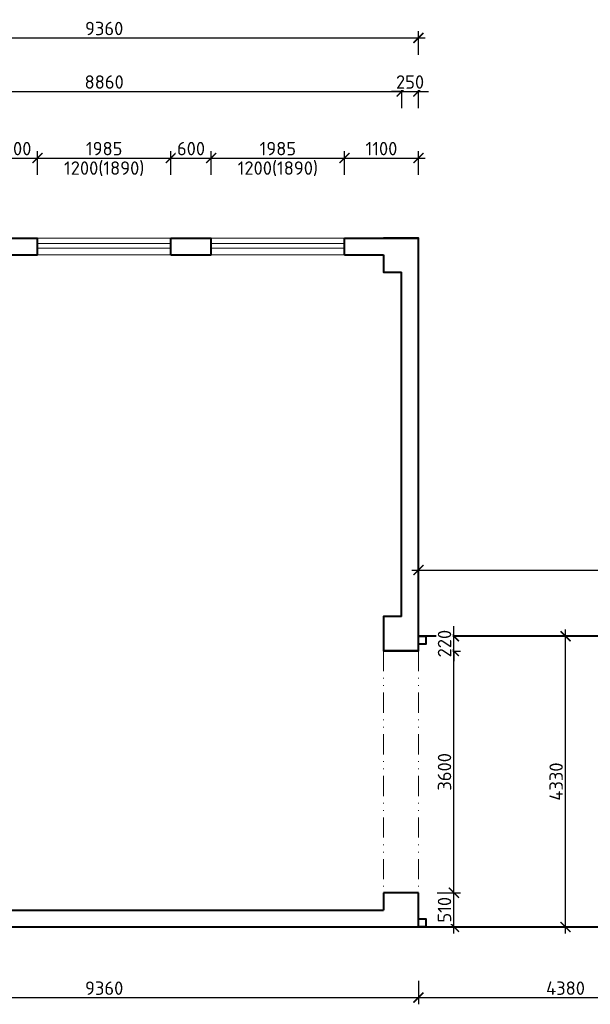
# Model space of a CAD drawing. Header units: metres. Extents: x -115250 to 1551995, y -140807 to 374743.
# Tile 55 of 205: x 36399 to 44896, y 85067 to 99732. Entities that reach past the tile are written whole.
import ezdxf

# ---------------------------------------------------------------- set-up
doc = ezdxf.new("R2010")
doc.units = ezdxf.units.M
doc.header["$LTSCALE"] = 100
doc.header["$PDMODE"] = 3
doc.header["$PDSIZE"] = 150
doc.linetypes.add('0103aDVOJČERCHOVANÁ', pattern=[6.2, 3, -1, 0.1, -1, 0.1, -1])
doc.layers.get('Defpoints').update_dxf_attribs({"lineweight": 9})
for name, color, linetype, lineweight in [('010-kota', 3, 'Continuous', 9), ('910-okno', 7, 'Continuous', 15), ('910-tenka', 4, 'Continuous', 15), ('910-tenka nad', 4, '0103aDVOJČERCHOVANÁ', 15), ('910-tlusta', 6, 'Continuous', 40)]:
    doc.layers.add(name, color=color, linetype=linetype, lineweight=lineweight)
doc.styles.add('ISOCPEUR', font='isocpeur.ttf')
doc.dimstyles.new('TSUNAMI_100', dxfattribs={"dimscale": 100, "dimtxt": 2, "dimasz": 1.5, "dimexe": 1, "dimexo": 2, "dimgap": 0.4, "dimtad": 1, "dimdec": 0, "dimrnd": 5, "dimzin": 0, "dimtxsty": 'ISOCPEUR', "dimblk1": 'ARCHTICK', "dimblk2": 'ARCHTICK', "dimsah": 1, "dimcen": 0.09, "dimdle": 1, "dimclrd": 256, "dimclre": 256, "dimclrt": 256, "dimadec": 0, "dimazin": 0, "dimtfac": 1, "dimtdec": 0, "dimtix": 1, "dimtmove": 1, "dimatfit": 3, "dimfxlon": 1, "dimtfill": 1, "dimtolj": 1, "dimtzin": 0, "dimarcsym": 0})

# ---------------------------------------------------------------- blocks, each defined once
blk = doc.blocks.new('_ARCHTICK')
at = {"color": 0, "linetype": 'ByBlock', "const_width": 0.15}
blk.add_lwpolyline([(-0.5, -0.5), (0.5, 0.5)], dxfattribs=at)
blk = doc.blocks.new('*D504')
at = {"layer": '010-kota', "lineweight": -2, "transparency": 16777216}
for p, q in [((32977, 85417), (32977, 85067)), ((42337, 85417), (42337, 85067)), ((32877, 85167), (42437, 85167))]:
    blk.add_line(p, q, dxfattribs=at)
at = {"layer": 'Defpoints', "color": 0, "transparency": 16777216}
for p in [(32977, 86219), (42337, 86219), (42337, 85167)]:
    blk.add_point(p, dxfattribs=at)
at = {"layer": '010-kota', "lineweight": -2, "transparency": 16777216, "xscale": 150, "yscale": 150, "zscale": 150, "rotation": 180}
blk.add_blockref('_ARCHTICK', (32977, 85167), dxfattribs=at)
at = {"layer": '010-kota', "lineweight": -2, "transparency": 16777216, "xscale": 150, "yscale": 150, "zscale": 150}
blk.add_blockref('_ARCHTICK', (42337, 85167), dxfattribs=at)
at = {"layer": '010-kota', "transparency": 16777216, "insert": (37657, 85307), "char_height": 200, "attachment_point": 5, "style": 'ISOCPEUR', "bg_fill": 3, "box_fill_scale": 1.1, "bg_fill_color": 256, "bg_fill_true_color": 13158600, "bg_fill_transparency": 0}
blk.add_mtext('\\A1;9360', dxfattribs=at)
blk = doc.blocks.new('*D505')
at = {"layer": '010-kota', "lineweight": -2, "transparency": 16777216}
for p, q in [((42337, 85417), (42337, 85067)), ((46717, 85417), (46717, 85067)), ((42237, 85167), (46817, 85167))]:
    blk.add_line(p, q, dxfattribs=at)
at = {"layer": 'Defpoints', "color": 0, "transparency": 16777216}
for p in [(42337, 86219), (46717, 86219), (46717, 85167)]:
    blk.add_point(p, dxfattribs=at)
at = {"layer": '010-kota', "lineweight": -2, "transparency": 16777216, "xscale": 150, "yscale": 150, "zscale": 150, "rotation": 180}
blk.add_blockref('_ARCHTICK', (42337, 85167), dxfattribs=at)
at = {"layer": '010-kota', "lineweight": -2, "transparency": 16777216, "xscale": 150, "yscale": 150, "zscale": 150}
blk.add_blockref('_ARCHTICK', (46717, 85167), dxfattribs=at)
at = {"layer": '010-kota', "transparency": 16777216, "insert": (44527, 85307), "char_height": 200, "attachment_point": 5, "style": 'ISOCPEUR', "bg_fill": 3, "box_fill_scale": 1.1, "bg_fill_color": 256, "bg_fill_true_color": 13158600, "bg_fill_transparency": 0}
blk.add_mtext('\\A1;4380', dxfattribs=at)
blk = doc.blocks.new('*D506')
at = {"layer": '010-kota', "lineweight": -2, "transparency": 16777216}
for p, q in [((42865, 86121), (42865, 86829)), ((42615, 86729), (42965, 86729)), ((42615, 86221), (42965, 86221))]:
    blk.add_line(p, q, dxfattribs=at)
at = {"layer": 'Defpoints', "color": 0, "transparency": 16777216}
for p in [(42337, 86729), (42337, 86221)]:
    blk.add_point(p, dxfattribs=at)
at = {"layer": '010-kota', "lineweight": -2, "transparency": 16777216, "xscale": 150, "yscale": 150, "zscale": 150}
for p, rotation in [((42865, 86729), 90), ((42865, 86221), 270)]:
    blk.add_blockref('_ARCHTICK', p, dxfattribs=dict(at, rotation=rotation))
at = {"layer": '010-kota', "transparency": 16777216, "insert": (42725, 86475), "char_height": 200, "attachment_point": 5, "rotation": 90, "style": 'ISOCPEUR', "bg_fill": 3, "box_fill_scale": 1.1, "bg_fill_color": 256, "bg_fill_true_color": 13158600, "bg_fill_transparency": 0}
blk.add_mtext('\\A1;510', dxfattribs=at)
at = {"layer": 'Defpoints', "color": 0, "transparency": 16777216}
blk.add_point((42865, 86729), dxfattribs=at)
blk = doc.blocks.new('*D507')
at = {"layer": '010-kota', "lineweight": -2, "transparency": 16777216}
for p, q in [((42865, 86629), (42865, 90429)), ((42615, 90329), (42965, 90329)), ((42615, 86729), (42965, 86729))]:
    blk.add_line(p, q, dxfattribs=at)
at = {"layer": 'Defpoints', "color": 0, "transparency": 16777216}
for p in [(42337, 90329), (42865, 90329), (42337, 86729)]:
    blk.add_point(p, dxfattribs=at)
at = {"layer": '010-kota', "lineweight": -2, "transparency": 16777216, "xscale": 150, "yscale": 150, "zscale": 150}
for p, rotation in [((42865, 90329), 90), ((42865, 86729), 270)]:
    blk.add_blockref('_ARCHTICK', p, dxfattribs=dict(at, rotation=rotation))
at = {"layer": '010-kota', "transparency": 16777216, "insert": (42725, 88529), "char_height": 200, "attachment_point": 5, "rotation": 90, "style": 'ISOCPEUR', "bg_fill": 3, "box_fill_scale": 1.1, "bg_fill_color": 256, "bg_fill_true_color": 13158600, "bg_fill_transparency": 0}
blk.add_mtext('\\A1;3600', dxfattribs=at)
blk = doc.blocks.new('*D508')
at = {"layer": '010-kota', "lineweight": -2, "transparency": 16777216}
for p, q in [((42865, 90549), (42865, 90699)), ((42865, 90549), (42765, 90549)), ((42865, 90329), (42865, 90549)), ((42865, 90329), (42765, 90329)), ((42865, 90329), (42865, 90179))]:
    blk.add_line(p, q, dxfattribs=at)
at = {"layer": '010-kota', "lineweight": -2, "transparency": 16777216, "xscale": 150, "yscale": 150, "zscale": 150}
for p, rotation in [((42865, 90549), 270), ((42865, 90329), 90)]:
    blk.add_blockref('_ARCHTICK', p, dxfattribs=dict(at, rotation=rotation))
at = {"layer": '010-kota', "transparency": 16777216, "insert": (42725, 90439), "char_height": 200, "attachment_point": 5, "rotation": 90, "style": 'ISOCPEUR', "bg_fill": 3, "box_fill_scale": 1.1, "bg_fill_color": 256, "bg_fill_true_color": 13158600, "bg_fill_transparency": 0}
blk.add_mtext('\\A1;220', dxfattribs=at)
at = {"layer": 'Defpoints', "color": 0, "transparency": 16777216}
for p in [(42865, 90549), (42865, 90549), (42865, 90329)]:
    blk.add_point(p, dxfattribs=at)
blk = doc.blocks.new('*D509')
at = {"layer": '010-kota', "lineweight": -2, "transparency": 16777216}
for p, q in [((44527, 86119), (44527, 90649)), ((44277, 90549), (44627, 90549)), ((44277, 86219), (44627, 86219))]:
    blk.add_line(p, q, dxfattribs=at)
at = {"layer": 'Defpoints', "color": 0, "transparency": 16777216}
for p in [(42865, 90549), (44527, 90549), (42865, 86219)]:
    blk.add_point(p, dxfattribs=at)
at = {"layer": '010-kota', "lineweight": -2, "transparency": 16777216, "xscale": 150, "yscale": 150, "zscale": 150}
for p, rotation in [((44527, 90549), 90), ((44527, 86219), 270)]:
    blk.add_blockref('_ARCHTICK', p, dxfattribs=dict(at, rotation=rotation))
at = {"layer": '010-kota', "transparency": 16777216, "insert": (44387, 88384), "char_height": 200, "attachment_point": 5, "rotation": 90, "style": 'ISOCPEUR', "bg_fill": 3, "box_fill_scale": 1.1, "bg_fill_color": 256, "bg_fill_true_color": 13158600, "bg_fill_transparency": 0}
blk.add_mtext('\\A1;4330', dxfattribs=at)
blk = doc.blocks.new('*D511')
at = {"layer": '010-kota', "lineweight": -2, "transparency": 16777216}
for p, q in [((33227, 98414), (33227, 98764)), ((42087, 98414), (42087, 98764)), ((33127, 98664), (42187, 98664))]:
    blk.add_line(p, q, dxfattribs=at)
at = {"layer": 'Defpoints', "color": 0, "transparency": 16777216}
for p in [(42087, 98664), (33227, 95969), (42087, 95969)]:
    blk.add_point(p, dxfattribs=at)
at = {"layer": '010-kota', "lineweight": -2, "transparency": 16777216, "xscale": 150, "yscale": 150, "zscale": 150, "rotation": 180}
blk.add_blockref('_ARCHTICK', (33227, 98664), dxfattribs=at)
at = {"layer": '010-kota', "lineweight": -2, "transparency": 16777216, "xscale": 150, "yscale": 150, "zscale": 150}
blk.add_blockref('_ARCHTICK', (42087, 98664), dxfattribs=at)
at = {"layer": '010-kota', "transparency": 16777216, "insert": (37657, 98804), "char_height": 200, "attachment_point": 5, "style": 'ISOCPEUR', "bg_fill": 3, "box_fill_scale": 1.1, "bg_fill_color": 256, "bg_fill_true_color": 13158600, "bg_fill_transparency": 0}
blk.add_mtext('\\A1;8860', dxfattribs=at)
blk = doc.blocks.new('*D512')
at = {"layer": '010-kota', "lineweight": -2, "transparency": 16777216}
for p, q in [((42087, 98414), (42087, 98764)), ((42337, 98414), (42337, 98764)), ((42087, 98664), (41937, 98664)), ((42087, 98664), (42337, 98664)), ((42337, 98664), (42487, 98664))]:
    blk.add_line(p, q, dxfattribs=at)
at = {"layer": 'Defpoints', "color": 0, "transparency": 16777216}
for p in [(42087, 95970), (42337, 95970)]:
    blk.add_point(p, dxfattribs=at)
at = {"layer": '010-kota', "lineweight": -2, "transparency": 16777216, "xscale": 150, "yscale": 150, "zscale": 150}
blk.add_blockref('_ARCHTICK', (42087, 98664), dxfattribs=at)
at = {"layer": '010-kota', "lineweight": -2, "transparency": 16777216, "xscale": 150, "yscale": 150, "zscale": 150, "rotation": 180}
blk.add_blockref('_ARCHTICK', (42337, 98664), dxfattribs=at)
at = {"layer": '010-kota', "transparency": 16777216, "insert": (42212, 98804), "char_height": 200, "attachment_point": 5, "style": 'ISOCPEUR', "bg_fill": 3, "box_fill_scale": 1.1, "bg_fill_color": 256, "bg_fill_true_color": 13158600, "bg_fill_transparency": 0}
blk.add_mtext('\\A1;250', dxfattribs=at)
at = {"layer": 'Defpoints', "color": 0, "transparency": 16777216}
blk.add_point((42337, 98664), dxfattribs=at)
blk = doc.blocks.new('*D513')
at = {"layer": '010-kota', "lineweight": -2, "transparency": 16777216}
for p, q in [((32877, 99461), (42437, 99461)), ((32977, 99211), (32977, 99561)), ((42337, 99211), (42337, 99561))]:
    blk.add_line(p, q, dxfattribs=at)
at = {"layer": 'Defpoints', "color": 0, "transparency": 16777216}
for p in [(42337, 99461), (32977, 96479), (42337, 96479)]:
    blk.add_point(p, dxfattribs=at)
at = {"layer": '010-kota', "lineweight": -2, "transparency": 16777216, "xscale": 150, "yscale": 150, "zscale": 150, "rotation": 180}
blk.add_blockref('_ARCHTICK', (32977, 99461), dxfattribs=at)
at = {"layer": '010-kota', "lineweight": -2, "transparency": 16777216, "xscale": 150, "yscale": 150, "zscale": 150}
blk.add_blockref('_ARCHTICK', (42337, 99461), dxfattribs=at)
at = {"layer": '010-kota', "transparency": 16777216, "insert": (37657, 99601), "char_height": 200, "attachment_point": 5, "style": 'ISOCPEUR', "bg_fill": 3, "box_fill_scale": 1.1, "bg_fill_color": 256, "bg_fill_true_color": 13158600, "bg_fill_transparency": 0}
blk.add_mtext('\\A1;9360', dxfattribs=at)
blk = doc.blocks.new('*D518')
at = {"layer": '010-kota', "lineweight": -2, "transparency": 16777216}
for p, q in [((42237, 91535), (54707, 91535)), ((42337, 91285), (42337, 91635)), ((54607, 91285), (54607, 91635))]:
    blk.add_line(p, q, dxfattribs=at)
at = {"layer": 'Defpoints', "color": 0, "transparency": 16777216}
for p in [(54607, 91535), (42337, 90549), (54607, 90549)]:
    blk.add_point(p, dxfattribs=at)
at = {"layer": '010-kota', "lineweight": -2, "transparency": 16777216, "xscale": 150, "yscale": 150, "zscale": 150, "rotation": 180}
blk.add_blockref('_ARCHTICK', (42337, 91535), dxfattribs=at)
at = {"layer": '010-kota', "lineweight": -2, "transparency": 16777216, "xscale": 150, "yscale": 150, "zscale": 150}
blk.add_blockref('_ARCHTICK', (54607, 91535), dxfattribs=at)
at = {"layer": '010-kota', "transparency": 16777216, "insert": (48472, 91675), "char_height": 200, "attachment_point": 5, "style": 'ISOCPEUR', "bg_fill": 3, "box_fill_scale": 1.1, "bg_fill_color": 256, "bg_fill_true_color": 13158600, "bg_fill_transparency": 0}
blk.add_mtext('\\A1;12270', dxfattribs=at)
blk = doc.blocks.new('*D594')
at = {"layer": '010-kota', "lineweight": -2, "transparency": 16777216}
for p, q in [((36064, 97422), (36064, 97772)), ((36664, 97422), (36664, 97772)), ((35964, 97672), (36764, 97672))]:
    blk.add_line(p, q, dxfattribs=at)
at = {"layer": 'Defpoints', "color": 0, "transparency": 16777216}
for p in [(36064, 96479), (36664, 96479)]:
    blk.add_point(p, dxfattribs=at)
at = {"layer": '010-kota', "lineweight": -2, "transparency": 16777216, "xscale": 150, "yscale": 150, "zscale": 150, "rotation": 180}
blk.add_blockref('_ARCHTICK', (36064, 97672), dxfattribs=at)
at = {"layer": '010-kota', "lineweight": -2, "transparency": 16777216, "xscale": 150, "yscale": 150, "zscale": 150}
blk.add_blockref('_ARCHTICK', (36664, 97672), dxfattribs=at)
at = {"layer": '010-kota', "transparency": 16777216, "insert": (36364, 97812), "char_height": 200, "attachment_point": 5, "style": 'ISOCPEUR', "bg_fill": 3, "box_fill_scale": 1.1, "bg_fill_color": 256, "bg_fill_true_color": 13158600, "bg_fill_transparency": 0}
blk.add_mtext('\\A1;600', dxfattribs=at)
at = {"layer": 'Defpoints', "color": 0, "transparency": 16777216}
blk.add_point((36664, 97672), dxfattribs=at)
blk = doc.blocks.new('*D595')
at = {"layer": '010-kota', "lineweight": -2, "transparency": 16777216}
for p, q in [((36664, 97422), (36664, 97772)), ((38650, 97422), (38650, 97772)), ((36564, 97672), (38750, 97672))]:
    blk.add_line(p, q, dxfattribs=at)
at = {"layer": 'Defpoints', "color": 0, "transparency": 16777216}
for p in [(38650, 97672), (36664, 96479), (38650, 96479)]:
    blk.add_point(p, dxfattribs=at)
at = {"layer": '010-kota', "lineweight": -2, "transparency": 16777216, "xscale": 150, "yscale": 150, "zscale": 150, "rotation": 180}
blk.add_blockref('_ARCHTICK', (36664, 97672), dxfattribs=at)
at = {"layer": '010-kota', "lineweight": -2, "transparency": 16777216, "xscale": 150, "yscale": 150, "zscale": 150}
blk.add_blockref('_ARCHTICK', (38650, 97672), dxfattribs=at)
at = {"layer": '010-kota', "transparency": 16777216, "insert": (37657, 97812), "char_height": 200, "attachment_point": 5, "style": 'ISOCPEUR', "bg_fill": 3, "box_fill_scale": 1.1, "bg_fill_color": 256, "bg_fill_true_color": 13158600, "bg_fill_transparency": 0}
blk.add_mtext('\\A1;1985', dxfattribs=at)
at = {"layer": '010-kota', "transparency": 16777216, "insert": (37657, 97512), "char_height": 200, "attachment_point": 5, "style": 'ISOCPEUR', "bg_fill": 3, "box_fill_scale": 1.1, "bg_fill_color": 256, "bg_fill_true_color": 13158600, "bg_fill_transparency": 0}
blk.add_mtext('\\A1;1200(1890)', dxfattribs=at)
blk = doc.blocks.new('*D596')
at = {"layer": '010-kota', "lineweight": -2, "transparency": 16777216}
for p, q in [((38650, 97422), (38650, 97772)), ((39250, 97422), (39250, 97772)), ((38550, 97672), (39350, 97672))]:
    blk.add_line(p, q, dxfattribs=at)
at = {"layer": 'Defpoints', "color": 0, "transparency": 16777216}
for p in [(38650, 96479), (39250, 96479)]:
    blk.add_point(p, dxfattribs=at)
at = {"layer": '010-kota', "lineweight": -2, "transparency": 16777216, "xscale": 150, "yscale": 150, "zscale": 150, "rotation": 180}
blk.add_blockref('_ARCHTICK', (38650, 97672), dxfattribs=at)
at = {"layer": '010-kota', "lineweight": -2, "transparency": 16777216, "xscale": 150, "yscale": 150, "zscale": 150}
blk.add_blockref('_ARCHTICK', (39250, 97672), dxfattribs=at)
at = {"layer": '010-kota', "transparency": 16777216, "insert": (38950, 97812), "char_height": 200, "attachment_point": 5, "style": 'ISOCPEUR', "bg_fill": 3, "box_fill_scale": 1.1, "bg_fill_color": 256, "bg_fill_true_color": 13158600, "bg_fill_transparency": 0}
blk.add_mtext('\\A1;600', dxfattribs=at)
at = {"layer": 'Defpoints', "color": 0, "transparency": 16777216}
blk.add_point((39250, 97672), dxfattribs=at)
blk = doc.blocks.new('*D597')
at = {"layer": '010-kota', "lineweight": -2, "transparency": 16777216}
for p, q in [((39250, 97422), (39250, 97772)), ((41236, 97422), (41236, 97772)), ((39150, 97672), (41336, 97672))]:
    blk.add_line(p, q, dxfattribs=at)
at = {"layer": 'Defpoints', "color": 0, "transparency": 16777216}
for p in [(41236, 97672), (39250, 96479), (41236, 96479)]:
    blk.add_point(p, dxfattribs=at)
at = {"layer": '010-kota', "lineweight": -2, "transparency": 16777216, "xscale": 150, "yscale": 150, "zscale": 150, "rotation": 180}
blk.add_blockref('_ARCHTICK', (39250, 97672), dxfattribs=at)
at = {"layer": '010-kota', "lineweight": -2, "transparency": 16777216, "xscale": 150, "yscale": 150, "zscale": 150}
blk.add_blockref('_ARCHTICK', (41236, 97672), dxfattribs=at)
at = {"layer": '010-kota', "transparency": 16777216, "insert": (40243, 97812), "char_height": 200, "attachment_point": 5, "style": 'ISOCPEUR', "bg_fill": 3, "box_fill_scale": 1.1, "bg_fill_color": 256, "bg_fill_true_color": 13158600, "bg_fill_transparency": 0}
blk.add_mtext('\\A1;1985', dxfattribs=at)
at = {"layer": '010-kota', "transparency": 16777216, "insert": (40243, 97512), "char_height": 200, "attachment_point": 5, "style": 'ISOCPEUR', "bg_fill": 3, "box_fill_scale": 1.1, "bg_fill_color": 256, "bg_fill_true_color": 13158600, "bg_fill_transparency": 0}
blk.add_mtext('\\A1;1200(1890)', dxfattribs=at)
blk = doc.blocks.new('*D598')
at = {"layer": '010-kota', "lineweight": -2, "transparency": 16777216}
for p, q in [((41236, 97422), (41236, 97772)), ((42337, 97422), (42337, 97772)), ((41136, 97672), (42437, 97672))]:
    blk.add_line(p, q, dxfattribs=at)
at = {"layer": 'Defpoints', "color": 0, "transparency": 16777216}
for p in [(42337, 97672), (41236, 96479), (42337, 96479)]:
    blk.add_point(p, dxfattribs=at)
at = {"layer": '010-kota', "lineweight": -2, "transparency": 16777216, "xscale": 150, "yscale": 150, "zscale": 150, "rotation": 180}
blk.add_blockref('_ARCHTICK', (41236, 97672), dxfattribs=at)
at = {"layer": '010-kota', "lineweight": -2, "transparency": 16777216, "xscale": 150, "yscale": 150, "zscale": 150}
blk.add_blockref('_ARCHTICK', (42337, 97672), dxfattribs=at)
at = {"layer": '010-kota', "transparency": 16777216, "insert": (41786, 97812), "char_height": 200, "attachment_point": 5, "style": 'ISOCPEUR', "bg_fill": 3, "box_fill_scale": 1.1, "bg_fill_color": 256, "bg_fill_true_color": 13158600, "bg_fill_transparency": 0}
blk.add_mtext('\\A1;1100', dxfattribs=at)

msp = doc.modelspace()

# ---------------------------------------------------------------- linework, layer by layer
at = {"layer": '910-okno'}
for p, q in [((36663.8, 96399.3), (38649.8, 96399.3)), ((39249.8, 96399.3), (41235.8, 96399.3)), ((36663.8, 96329.3), (38649.8, 96329.3)), ((39249.8, 96329.3), (41235.8, 96329.3))]:
    msp.add_line(p, q, dxfattribs=at)
at = {"layer": '910-tenka'}
for p, q in [((36663.8, 96479.3), (38649.8, 96479.3)), ((39249.8, 96479.3), (41235.8, 96479.3)), ((36663.8, 96229.3), (38649.8, 96229.3)), ((39249.8, 96229.3), (41235.8, 96229.3))]:
    msp.add_line(p, q, dxfattribs=at)
at = {"layer": '910-tenka nad', "linetype": '0103aDVOJČERCHOVANÁ'}
for p, q in [((41816.7, 90329.3), (41816.7, 86729.3)), ((42336.7, 90329.3), (42336.7, 86729.3))]:
    msp.add_line(p, q, dxfattribs=at)
at = {"layer": '910-tlusta'}
for p, q in [((36063.8, 96479.3), (36663.8, 96479.3)), ((36663.8, 96229.3), (36663.8, 96479.3)), ((38649.8, 96479.3), (39249.8, 96479.3)), ((38649.8, 96229.3), (38649.8, 96479.3)), ((39249.8, 96229.3), (39249.8, 96479.3)), ((41235.8, 96479.3), (42336.7, 96479.3)), ((41235.8, 96229.3), (41235.8, 96479.3)), ((42336.7, 90329.3), (42336.7, 96479.3)), ((36063.8, 96229.3), (36663.8, 96229.3)), ((38649.8, 96229.3), (39249.8, 96229.3)), ((41235.8, 96229.3), (41816.7, 96229.3)), ((42086.7, 90841.6), (42086.7, 95969.3)), ((54606.7, 90549.3), (42336.7, 90549.3)), ((42336.7, 90329.3), (41816.7, 90329.3)), ((42336.7, 86729.3), (41816.7, 86729.3)), ((41816.7, 86729.3), (41816.7, 86469.3)), ((42336.7, 86219.3), (42336.7, 86729.3)), ((33496.7, 86469.3), (41816.7, 86469.3)), ((32976.7, 86219.3), (42336.7, 86219.3)), ((42336.7, 86219.3), (46716.7, 86219.3))]:
    msp.add_line(p, q, dxfattribs=at)
for points in [[(42336.7, 95969.3), (42336.7, 95969.3), (42336.7, 96479.3), (41816.7, 96479.3)], [(41816.7, 96229.3), (41816.7, 95969.3), (42086.7, 95969.3)], [(42086.7, 90841.6), (41816.7, 90841.6), (41816.7, 90329.3), (42336.7, 90329.3), (42336.7, 90841.6)]]:
    msp.add_lwpolyline(points, dxfattribs=at)
for points in [[(42336.7, 90549.3), (42446.7, 90549.3), (42446.7, 90429.3), (42336.7, 90429.3)], [(42336.7, 86340.8), (42446.7, 86340.8), (42446.7, 86220.8), (42336.7, 86220.8)]]:
    msp.add_lwpolyline(points, close=True, dxfattribs=at)

# ---------------------------------------------------------------- next in the draw order: dimensions: what is measured, and where the dimension line sits
at = {"layer": '010-kota'}
for base, p1, p2, picture, middle in [((42086.7, 98663.8), (33226.7, 95969.3), (42086.7, 95969.3), '*D511', (37656.7, 98803.8)), ((42336.7, 85166.6), (32976.7, 86219.3), (42336.7, 86219.3), '*D504', (37656.7, 85306.6))]:
    dim = msp.add_linear_dim(base=base, p1=p1, p2=p2, dimstyle='TSUNAMI_100', dxfattribs=at)
    dim.commit()
    dim.dimension.update_dxf_attribs({"geometry": picture, "text_midpoint": middle})

# ---------------------------------------------------------------- next in the draw order: dimensions: what is measured, and where the dimension line sits
for base, p1, p2, picture, middle in [((42336.7, 98663.8), (42086.7, 95969.9), (42336.7, 95969.9), '*D512', (42211.7, 98803.8)), ((46716.7, 85166.6), (42336.7, 86218.7), (46716.7, 86219.3), '*D505', (44526.7, 85306.6))]:
    dim = msp.add_linear_dim(base=base, p1=p1, p2=p2, dimstyle='TSUNAMI_100', dxfattribs=at)
    dim.commit()
    dim.dimension.update_dxf_attribs({"geometry": picture, "text_midpoint": middle})

# ---------------------------------------------------------------- next in the draw order: dimensions: what is measured, and where the dimension line sits
dim = msp.add_linear_dim(base=(42336.7, 99460.9), p1=(32976.7, 96479.3), p2=(42336.7, 96479.3), dimstyle='TSUNAMI_100', dxfattribs=at)
dim.commit()
dim.dimension.update_dxf_attribs({"geometry": '*D513', "text_midpoint": (37656.7, 99600.9)})
dim = msp.add_linear_dim(base=(42865.2074, 86729.3079), p1=(42336.7057, 86220.831), p2=(42336.7057, 86729.3079), angle=90, dimstyle='TSUNAMI_100', dxfattribs=at)
dim.commit()
dim.dimension.update_dxf_attribs({"geometry": '*D506', "text_midpoint": (42725.2074, 86475.0695)})

# ---------------------------------------------------------------- next in the draw order: dimensions: what is measured, and where the dimension line sits
dim = msp.add_linear_dim(base=(36663.8, 97671.8), p1=(36063.8, 96479.3), p2=(36663.8, 96479.3), dimstyle='TSUNAMI_100', dxfattribs=at)
dim.commit()
dim.dimension.update_dxf_attribs({"geometry": '*D594', "text_midpoint": (36363.8, 97811.8)})
dim = msp.add_linear_dim(base=(42865.2, 90329.3), p1=(42336.7, 86729.3), p2=(42336.7, 90329.3), angle=90, dimstyle='TSUNAMI_100', dxfattribs=at)
dim.commit()
dim.dimension.update_dxf_attribs({"geometry": '*D507', "text_midpoint": (42725.2, 88529.3)})

# ---------------------------------------------------------------- next in the draw order: dimensions: what is measured, and where the dimension line sits
dim = msp.add_linear_dim(base=(38649.8, 97671.8), p1=(36663.8, 96479.3), p2=(38649.8, 96479.3), text='<>\\X1200(1890)', dimstyle='TSUNAMI_100', dxfattribs=at)
dim.commit()
dim.dimension.update_dxf_attribs({"geometry": '*D595', "text_midpoint": (37656.8, 97671.8)})
dim = msp.add_linear_dim(base=(42865.2, 90549.3), p1=(42865.2, 90329.3), p2=(42865.2, 90549.3), angle=90, dimstyle='TSUNAMI_100', dxfattribs=at)
dim.commit()
dim.dimension.update_dxf_attribs({"geometry": '*D508', "text_midpoint": (42725.2, 90439.3)})

# ---------------------------------------------------------------- next in the draw order: dimensions: what is measured, and where the dimension line sits
dim = msp.add_linear_dim(base=(39249.8, 97671.8), p1=(38649.8, 96479.3), p2=(39249.8, 96479.3), dimstyle='TSUNAMI_100', dxfattribs=at)
dim.commit()
dim.dimension.update_dxf_attribs({"geometry": '*D596', "text_midpoint": (38949.8, 97811.8)})
dim = msp.add_linear_dim(base=(44526.7, 90549.3), p1=(42865.2, 86219.3), p2=(42865.2, 90549.3), angle=90, dimstyle='TSUNAMI_100', dxfattribs=at)
dim.commit()
dim.dimension.update_dxf_attribs({"geometry": '*D509', "text_midpoint": (44386.7, 88384.3)})

# ---------------------------------------------------------------- next in the draw order: dimensions: what is measured, and where the dimension line sits
dim = msp.add_linear_dim(base=(41235.8, 97671.8), p1=(39249.8, 96479.3), p2=(41235.8, 96479.3), text='<>\\X1200(1890)', dimstyle='TSUNAMI_100', dxfattribs=at)
dim.commit()
dim.dimension.update_dxf_attribs({"geometry": '*D597', "text_midpoint": (40242.8, 97671.8)})
dim = msp.add_linear_dim(base=(54606.7, 91535.4), p1=(42336.7, 90549.3), p2=(54606.7, 90549.3), dimstyle='TSUNAMI_100', dxfattribs=at)
dim.commit()
dim.dimension.update_dxf_attribs({"geometry": '*D518', "text_midpoint": (48471.7, 91675.4)})

# ---------------------------------------------------------------- next in the draw order: dimensions: what is measured, and where the dimension line sits
dim = msp.add_linear_dim(base=(42336.7, 97671.8), p1=(41235.8, 96479.3), p2=(42336.7, 96479.3), dimstyle='TSUNAMI_100', dxfattribs=at)
dim.commit()
dim.dimension.update_dxf_attribs({"geometry": '*D598', "text_midpoint": (41786.3, 97811.8)})

doc.saveas('drawing.dxf')
